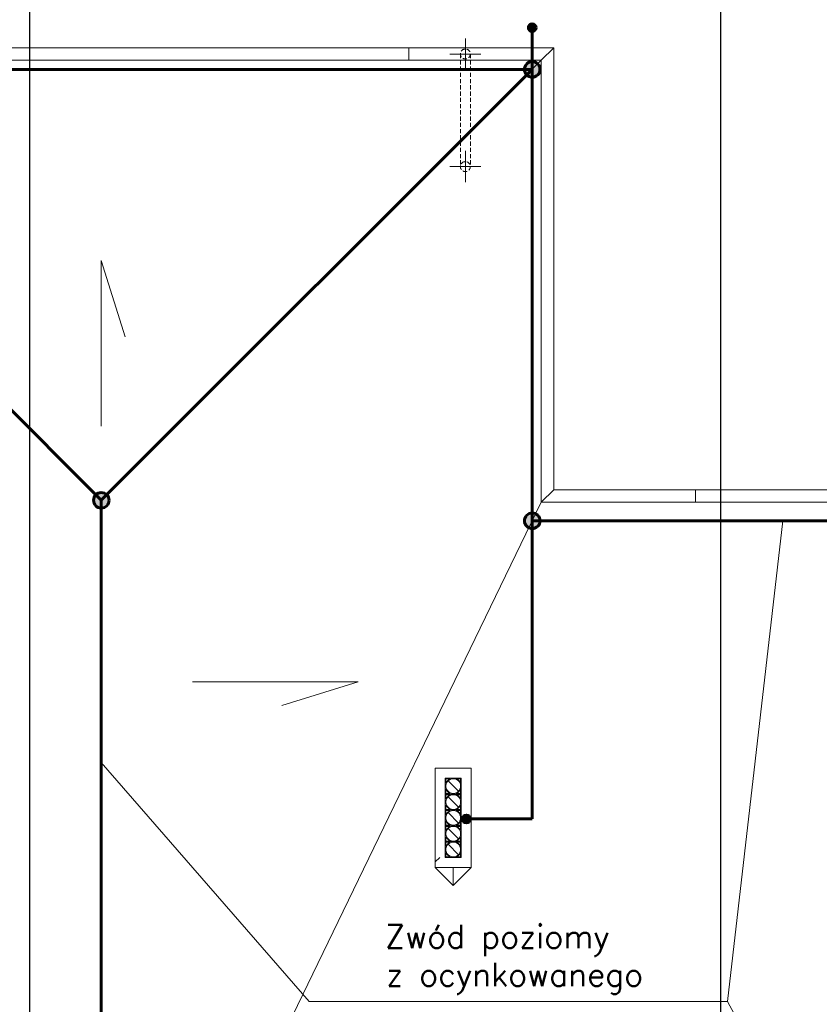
# Model space of a CAD drawing. Header units: millimetres. Extents: x -84458 to 77911, y -55868 to -29230.
# Tile 78 of 103: x 72146 to 73105, y -31725 to -30545. Entities that reach past the tile are written whole.
import ezdxf

# ---------------------------------------------------------------- set-up
doc = ezdxf.new("R2010")
doc.units = ezdxf.units.MM
doc.linetypes.add('Przerywana BARDZO DROBNA', pattern=[7.5, 5, -2.5])
for name, color, linetype, lineweight in [('CIENKA', 7, 'Continuous', 20), ('KONTUR_02', 7, 'Continuous', 20), ('obwód oświetlenia', 6, 'Continuous', 25), ('odgromówka', 1, 'Continuous', 60)]:
    doc.layers.add(name, color=color, linetype=linetype, lineweight=lineweight)
doc.styles.add('styl1', font='simplex.shx')

msp = doc.modelspace()

# ---------------------------------------------------------------- hatches: boundary and pattern name
at = {"layer": 'odgromówka'}
for points in [[(72756.4, -30554.3, 1), (72765.7, -30554.3, 1)], [(72761, -30613.6, 1), (72761, -30595, 1)], [(72244.3, -31130.3, 1), (72244.3, -31111.6, 1)], [(72761, -31154.9, 1), (72761, -31136.3, 1)], [(72686.7, -31503.1, 1), (72677.4, -31503.1, 1)]]:
    msp.add_hatch(color=256, dxfattribs=at).paths.add_polyline_path(points)

# ---------------------------------------------------------------- linework, layer by layer
at = {"layer": 'CIENKA', "linetype": 'Continuous'}
for p, q in [((72680.8, -30567.1), (72680.8, -30604.4)), ((72786.8, -30578.3), (71701.8, -30578.3)), ((72613.2, -30578.3), (72613.2, -30593.3)), ((72771.8, -30593.3), (72786.8, -30578.3)), ((72786.8, -31108.3), (72786.8, -30578.3)), ((72662.1, -30585.8), (72699.5, -30585.8)), ((72771.8, -30593.3), (71716.8, -30593.3)), ((71716.8, -30593.3), (72244.3, -31120.8)), ((72771.8, -30593.3), (72244.3, -31120.8)), ((72771.8, -31123.3), (72771.8, -30593.3)), ((72680.8, -30702.1), (72680.8, -30739.5)), ((72662.1, -30720.8), (72699.5, -30720.8)), ((72244.3, -30833.4), (72272.7, -30924.9)), ((72244.3, -31032), (72244.3, -30833.4)), ((72786.8, -31108.3), (72771.8, -31123.3)), ((73126.8, -31108.3), (72786.8, -31108.3)), ((72956.8, -31123.3), (72956.8, -31108.3)), ((72244.3, -31120.8), (72244.3, -31744.3)), ((72332.2, -32030.8), (72771.8, -31123.3)), ((73141.8, -31123.3), (72771.8, -31123.3)), ((72353.8, -31338.5), (72552.4, -31338.5)), ((72552.4, -31338.5), (72460.9, -31367)), ((72644.8, -31442.3), (72644.8, -31454.3)), ((72687.8, -31442.3), (72644.8, -31442.3)), ((72687.8, -31442.3), (72687.8, -31454.3)), ((72644.8, -31454.3), (72644.8, -31561.3)), ((72656.8, -31473.3), (72656.8, -31454.3)), ((72656.8, -31454.3), (72675.8, -31454.3)), ((72656.8, -31549.3), (72656.8, -31454.3)), ((72656.8, -31454.3), (72675.8, -31454.3)), ((72662.7, -31455), (72657.5, -31455)), ((72657.5, -31455), (72657.5, -31460.1)), ((72661.4, -31455.6), (72662.7, -31455)), ((72665.5, -31455), (72664, -31455.2)), ((72667.1, -31455), (72665.5, -31455)), ((72668.6, -31455.2), (72667.1, -31455)), ((72675.1, -31455), (72669.9, -31455)), ((72669.9, -31455), (72670.7, -31455.3)), ((72675.1, -31460.1), (72675.1, -31455)), ((72675.8, -31454.3), (72675.8, -31473.3)), ((72675.8, -31454.3), (72675.8, -31549.3)), ((72687.8, -31549.3), (72687.8, -31454.3)), ((72657.5, -31460.1), (72657.8, -31459.3)), ((72657.8, -31461.5), (72657.5, -31463)), ((72657.5, -31463), (72657.5, -31464.5)), ((72657.5, -31464.5), (72657.8, -31466.1)), ((72657.8, -31459.3), (72658.8, -31457.9)), ((72658.3, -31460), (72657.8, -31461.5)), ((72657.8, -31466.1), (72658.3, -31467.5)), ((72659.1, -31458.7), (72658.3, -31460)), ((72658.8, -31457.9), (72660, -31456.6)), ((72660.1, -31457.5), (72659.1, -31458.7)), ((72660, -31456.6), (72661.4, -31455.6)), ((72661.2, -31456.5), (72660.1, -31457.5)), ((72660.1, -31457.5), (72672.6, -31470)), ((72662.6, -31455.8), (72661.2, -31456.5)), ((72664, -31455.2), (72662.6, -31455.8)), ((72670, -31455.8), (72668.6, -31455.2)), ((72671.4, -31456.5), (72670, -31455.8)), ((72670.7, -31455.3), (72672.2, -31456.3)), ((72672.6, -31457.5), (72671.4, -31456.5)), ((72672.2, -31456.3), (72673.4, -31457.4)), ((72673.6, -31458.7), (72672.6, -31457.5)), ((72673.4, -31457.4), (72674.5, -31458.8)), ((72674.3, -31460), (72673.6, -31458.7)), ((72674.8, -31461.5), (72674.3, -31460)), ((72674.3, -31467.5), (72674.8, -31466.1)), ((72674.5, -31458.8), (72675.1, -31460.1)), ((72675.1, -31463), (72674.8, -31461.5)), ((72674.8, -31466.1), (72675.1, -31464.5)), ((72675.1, -31464.5), (72675.1, -31463)), ((72656.8, -31473.3), (72675.8, -31473.3)), ((72656.8, -31492.3), (72656.8, -31473.3)), ((72675.8, -31473.3), (72656.8, -31473.3)), ((72657.5, -31467.4), (72657.5, -31472.6)), ((72658.1, -31468.7), (72657.5, -31467.4)), ((72657.5, -31472.6), (72662.7, -31472.6)), ((72662.7, -31474), (72657.5, -31474)), ((72657.5, -31474), (72657.5, -31479.1)), ((72657.5, -31479.1), (72657.8, -31478.3)), ((72657.8, -31478.3), (72658.8, -31476.9)), ((72659.2, -31470.1), (72658.1, -31468.7)), ((72658.3, -31467.5), (72659.1, -31468.8)), ((72659.1, -31477.7), (72658.3, -31479)), ((72658.8, -31476.9), (72660, -31475.6)), ((72659.1, -31468.8), (72660.1, -31470)), ((72660.1, -31476.5), (72659.1, -31477.7)), ((72660.4, -31471.3), (72659.2, -31470.1)), ((72660, -31475.6), (72661.4, -31474.6)), ((72660.1, -31470), (72661.2, -31471)), ((72661.2, -31475.5), (72660.1, -31476.5)), ((72660.1, -31476.5), (72672.6, -31489)), ((72661.9, -31472.2), (72660.4, -31471.3)), ((72661.2, -31471), (72662.6, -31471.8)), ((72662.6, -31474.8), (72661.2, -31475.5)), ((72661.4, -31474.6), (72662.7, -31474)), ((72662.7, -31472.6), (72661.9, -31472.2)), ((72662.6, -31471.8), (72664, -31472.3)), ((72664, -31474.2), (72662.6, -31474.8)), ((72664, -31472.3), (72665.5, -31472.6)), ((72665.5, -31474), (72664, -31474.2)), ((72665.5, -31472.6), (72667.1, -31472.6)), ((72667.1, -31474), (72665.5, -31474)), ((72667.1, -31472.6), (72668.6, -31472.3)), ((72668.6, -31474.2), (72667.1, -31474)), ((72668.6, -31472.3), (72670, -31471.8)), ((72670, -31474.8), (72668.6, -31474.2)), ((72671.3, -31471.9), (72669.9, -31472.6)), ((72669.9, -31472.6), (72675.1, -31472.6)), ((72675.1, -31474), (72669.9, -31474)), ((72669.9, -31474), (72670.7, -31474.3)), ((72670, -31471.8), (72671.4, -31471)), ((72671.4, -31475.5), (72670, -31474.8)), ((72670.7, -31474.3), (72672.2, -31475.3)), ((72672.7, -31470.9), (72671.3, -31471.9)), ((72671.4, -31471), (72672.6, -31470)), ((72672.6, -31476.5), (72671.4, -31475.5)), ((72672.2, -31475.3), (72673.4, -31476.4)), ((72672.6, -31470), (72673.6, -31468.8)), ((72673.6, -31477.7), (72672.6, -31476.5)), ((72673.8, -31469.6), (72672.7, -31470.9)), ((72673.4, -31476.4), (72674.5, -31477.8)), ((72673.6, -31468.8), (72674.3, -31467.5)), ((72674.3, -31479), (72673.6, -31477.7)), ((72674.8, -31468.2), (72673.8, -31469.6)), ((72674.5, -31477.8), (72675.1, -31479.1)), ((72675.1, -31467.4), (72674.8, -31468.2)), ((72675.1, -31472.6), (72675.1, -31467.4)), ((72675.1, -31479.1), (72675.1, -31474)), ((72675.8, -31473.3), (72675.8, -31492.3)), ((72657.8, -31480.5), (72657.5, -31482)), ((72657.5, -31482), (72657.5, -31483.5)), ((72657.5, -31483.5), (72657.8, -31485.1)), ((72657.5, -31486.4), (72657.5, -31491.6)), ((72658.1, -31487.7), (72657.5, -31486.4)), ((72658.3, -31479), (72657.8, -31480.5)), ((72657.8, -31485.1), (72658.3, -31486.5)), ((72659.2, -31489.1), (72658.1, -31487.7)), ((72658.3, -31486.5), (72659.1, -31487.8)), ((72659.1, -31487.8), (72660.1, -31489)), ((72660.4, -31490.3), (72659.2, -31489.1)), ((72660.1, -31489), (72661.2, -31490)), ((72661.9, -31491.2), (72660.4, -31490.3)), ((72661.2, -31490), (72662.6, -31490.8)), ((72670, -31490.8), (72671.4, -31490)), ((72672.7, -31489.9), (72671.3, -31490.9)), ((72671.4, -31490), (72672.6, -31489)), ((72672.6, -31489), (72673.6, -31487.8)), ((72673.8, -31488.6), (72672.7, -31489.9)), ((72673.6, -31487.8), (72674.3, -31486.5)), ((72674.8, -31487.2), (72673.8, -31488.6)), ((72674.8, -31480.5), (72674.3, -31479)), ((72674.3, -31486.5), (72674.8, -31485.1)), ((72675.1, -31482), (72674.8, -31480.5)), ((72674.8, -31485.1), (72675.1, -31483.5)), ((72675.1, -31486.4), (72674.8, -31487.2)), ((72675.1, -31483.5), (72675.1, -31482)), ((72675.1, -31491.6), (72675.1, -31486.4)), ((72656.8, -31492.3), (72675.8, -31492.3)), ((72656.8, -31511.3), (72656.8, -31492.3)), ((72675.8, -31492.3), (72656.8, -31492.3)), ((72657.5, -31491.6), (72662.7, -31491.6)), ((72662.7, -31493), (72657.5, -31493)), ((72657.5, -31493), (72657.5, -31498.1)), ((72657.5, -31498.1), (72657.8, -31497.3)), ((72657.8, -31499.5), (72657.5, -31501)), ((72657.5, -31501), (72657.5, -31502.5)), ((72657.8, -31497.3), (72658.8, -31495.9)), ((72658.3, -31498), (72657.8, -31499.5)), ((72659.1, -31496.7), (72658.3, -31498)), ((72658.8, -31495.9), (72660, -31494.6)), ((72660.1, -31495.5), (72659.1, -31496.7)), ((72660, -31494.6), (72661.4, -31493.6)), ((72661.2, -31494.5), (72660.1, -31495.5)), ((72660.1, -31495.5), (72672.6, -31508)), ((72662.6, -31493.8), (72661.2, -31494.5)), ((72661.4, -31493.6), (72662.7, -31493)), ((72662.7, -31491.6), (72661.9, -31491.2)), ((72662.6, -31490.8), (72664, -31491.3)), ((72664, -31493.2), (72662.6, -31493.8)), ((72664, -31491.3), (72665.5, -31491.6)), ((72665.5, -31493), (72664, -31493.2)), ((72665.5, -31491.6), (72667.1, -31491.6)), ((72667.1, -31493), (72665.5, -31493)), ((72667.1, -31491.6), (72668.6, -31491.3)), ((72668.6, -31493.2), (72667.1, -31493)), ((72668.6, -31491.3), (72670, -31490.8)), ((72670, -31493.8), (72668.6, -31493.2)), ((72671.3, -31490.9), (72669.9, -31491.6)), ((72669.9, -31491.6), (72675.1, -31491.6)), ((72675.1, -31493), (72669.9, -31493)), ((72669.9, -31493), (72670.7, -31493.3)), ((72671.4, -31494.5), (72670, -31493.8)), ((72670.7, -31493.3), (72672.2, -31494.3)), ((72672.6, -31495.5), (72671.4, -31494.5)), ((72672.2, -31494.3), (72673.4, -31495.4)), ((72673.6, -31496.7), (72672.6, -31495.5)), ((72673.4, -31495.4), (72674.5, -31496.8)), ((72674.3, -31498), (72673.6, -31496.7)), ((72674.8, -31499.5), (72674.3, -31498)), ((72674.5, -31496.8), (72675.1, -31498.1)), ((72675.1, -31501), (72674.8, -31499.5)), ((72675.1, -31498.1), (72675.1, -31493)), ((72675.1, -31502.5), (72675.1, -31501)), ((72675.8, -31492.3), (72675.8, -31511.3)), ((72675.8, -31511.3), (72656.8, -31511.3)), ((72656.8, -31511.3), (72675.8, -31511.3)), ((72656.8, -31530.3), (72656.8, -31511.3)), ((72657.5, -31502.5), (72657.8, -31504.1)), ((72657.5, -31505.4), (72657.5, -31510.6)), ((72658.1, -31506.7), (72657.5, -31505.4)), ((72657.5, -31510.6), (72662.7, -31510.6)), ((72662.7, -31512), (72657.5, -31512)), ((72657.5, -31512), (72657.5, -31517.1)), ((72657.8, -31504.1), (72658.3, -31505.5)), ((72659.2, -31508.1), (72658.1, -31506.7)), ((72658.3, -31505.5), (72659.1, -31506.8)), ((72658.8, -31514.9), (72660, -31513.6)), ((72659.1, -31506.8), (72660.1, -31508)), ((72660.4, -31509.3), (72659.2, -31508.1)), ((72660, -31513.6), (72661.4, -31512.6)), ((72660.1, -31508), (72661.2, -31509)), ((72661.2, -31513.5), (72660.1, -31514.5)), ((72661.9, -31510.2), (72660.4, -31509.3)), ((72661.2, -31509), (72662.6, -31509.8)), ((72662.6, -31512.8), (72661.2, -31513.5)), ((72661.4, -31512.6), (72662.7, -31512)), ((72662.7, -31510.6), (72661.9, -31510.2)), ((72662.6, -31509.8), (72664, -31510.3)), ((72664, -31512.2), (72662.6, -31512.8)), ((72664, -31510.3), (72665.5, -31510.6)), ((72665.5, -31512), (72664, -31512.2)), ((72665.5, -31510.6), (72667.1, -31510.6)), ((72667.1, -31512), (72665.5, -31512)), ((72667.1, -31510.6), (72668.6, -31510.3)), ((72668.6, -31512.2), (72667.1, -31512)), ((72668.6, -31510.3), (72670, -31509.8)), ((72670, -31512.8), (72668.6, -31512.2)), ((72671.3, -31509.9), (72669.9, -31510.6)), ((72669.9, -31510.6), (72675.1, -31510.6)), ((72675.1, -31512), (72669.9, -31512)), ((72669.9, -31512), (72670.7, -31512.3)), ((72670, -31509.8), (72671.4, -31509)), ((72671.4, -31513.5), (72670, -31512.8)), ((72670.7, -31512.3), (72672.2, -31513.3)), ((72672.7, -31508.9), (72671.3, -31509.9)), ((72671.4, -31509), (72672.6, -31508)), ((72672.6, -31514.5), (72671.4, -31513.5)), ((72672.2, -31513.3), (72673.4, -31514.4)), ((72672.6, -31508), (72673.6, -31506.8)), ((72673.8, -31507.6), (72672.7, -31508.9)), ((72673.6, -31506.8), (72674.3, -31505.5)), ((72674.8, -31506.2), (72673.8, -31507.6)), ((72674.3, -31505.5), (72674.8, -31504.1)), ((72674.8, -31504.1), (72675.1, -31502.5)), ((72675.1, -31505.4), (72674.8, -31506.2)), ((72675.1, -31510.6), (72675.1, -31505.4)), ((72675.1, -31517.1), (72675.1, -31512)), ((72675.8, -31511.3), (72675.8, -31530.3)), ((72657.5, -31517.1), (72657.8, -31516.3)), ((72657.8, -31518.5), (72657.5, -31520)), ((72657.5, -31520), (72657.5, -31521.5)), ((72657.5, -31521.5), (72657.8, -31523.1)), ((72657.5, -31524.4), (72657.5, -31529.6)), ((72658.1, -31525.7), (72657.5, -31524.4)), ((72657.8, -31516.3), (72658.8, -31514.9)), ((72658.3, -31517), (72657.8, -31518.5)), ((72657.8, -31523.1), (72658.3, -31524.5)), ((72659.2, -31527.1), (72658.1, -31525.7)), ((72659.1, -31515.7), (72658.3, -31517)), ((72658.3, -31524.5), (72659.1, -31525.8)), ((72660.1, -31514.5), (72659.1, -31515.7)), ((72659.1, -31525.8), (72660.1, -31527)), ((72660.1, -31514.5), (72672.6, -31527)), ((72673.6, -31515.7), (72672.6, -31514.5)), ((72672.6, -31527), (72673.6, -31525.8)), ((72673.4, -31514.4), (72674.5, -31515.8)), ((72674.3, -31517), (72673.6, -31515.7)), ((72673.6, -31525.8), (72674.3, -31524.5)), ((72674.8, -31525.2), (72673.8, -31526.6)), ((72674.8, -31518.5), (72674.3, -31517)), ((72674.3, -31524.5), (72674.8, -31523.1)), ((72674.5, -31515.8), (72675.1, -31517.1)), ((72675.1, -31520), (72674.8, -31518.5)), ((72674.8, -31523.1), (72675.1, -31521.5)), ((72675.1, -31524.4), (72674.8, -31525.2)), ((72675.1, -31521.5), (72675.1, -31520)), ((72675.1, -31529.6), (72675.1, -31524.4)), ((72656.8, -31530.3), (72656.8, -31549.3)), ((72675.8, -31530.3), (72656.8, -31530.3)), ((72675.8, -31530.3), (72656.8, -31530.3)), ((72657.5, -31529.6), (72662.7, -31529.6)), ((72657.5, -31531), (72662.7, -31531)), ((72657.5, -31536.1), (72657.5, -31531)), ((72658.2, -31534.8), (72657.5, -31536.1)), ((72657.5, -31539), (72657.8, -31537.5)), ((72657.8, -31537.5), (72658.3, -31536)), ((72659.2, -31533.4), (72658.2, -31534.8)), ((72658.3, -31536), (72659.1, -31534.7)), ((72659.1, -31534.7), (72660.1, -31533.5)), ((72660.4, -31528.3), (72659.2, -31527.1)), ((72660.5, -31532.2), (72659.2, -31533.4)), ((72660.1, -31527), (72661.2, -31528)), ((72660.1, -31533.5), (72661.2, -31532.5)), ((72660.1, -31533.5), (72672.6, -31546)), ((72661.9, -31529.2), (72660.4, -31528.3)), ((72661.9, -31531.3), (72660.5, -31532.2)), ((72661.2, -31528), (72662.6, -31528.8)), ((72661.2, -31532.5), (72662.6, -31531.8)), ((72662.7, -31529.6), (72661.9, -31529.2)), ((72662.7, -31531), (72661.9, -31531.3)), ((72662.6, -31528.8), (72664, -31529.3)), ((72662.6, -31531.8), (72664, -31531.2)), ((72664, -31529.3), (72665.5, -31529.6)), ((72664, -31531.2), (72665.5, -31531)), ((72665.5, -31529.6), (72667.1, -31529.6)), ((72665.5, -31531), (72667.1, -31531)), ((72667.1, -31529.6), (72668.6, -31529.3)), ((72667.1, -31531), (72668.6, -31531.2)), ((72668.6, -31529.3), (72670, -31528.8)), ((72668.6, -31531.2), (72670, -31531.8)), ((72671.3, -31528.9), (72669.9, -31529.6)), ((72669.9, -31529.6), (72675.1, -31529.6)), ((72671.3, -31531.6), (72669.9, -31531)), ((72669.9, -31531), (72675.1, -31531)), ((72670, -31528.8), (72671.4, -31528)), ((72670, -31531.8), (72671.4, -31532.5)), ((72672.7, -31527.9), (72671.3, -31528.9)), ((72672.7, -31532.6), (72671.3, -31531.6)), ((72671.4, -31528), (72672.6, -31527)), ((72671.4, -31532.5), (72672.6, -31533.5)), ((72672.6, -31533.5), (72673.6, -31534.7)), ((72673.8, -31526.6), (72672.7, -31527.9)), ((72673.8, -31533.9), (72672.7, -31532.6)), ((72673.6, -31534.7), (72674.3, -31536)), ((72674.8, -31535.3), (72673.8, -31533.9)), ((72674.3, -31536), (72674.8, -31537.5)), ((72675.1, -31536.1), (72674.8, -31535.3)), ((72674.8, -31537.5), (72675.1, -31539)), ((72675.1, -31531), (72675.1, -31536.1)), ((72675.8, -31549.3), (72675.8, -31530.3)), ((72644.8, -31554.7), (72650.2, -31549.3)), ((72656.8, -31549.3), (72675.8, -31549.3)), ((72675.8, -31549.3), (72656.8, -31549.3)), ((72657.5, -31540.5), (72657.5, -31539)), ((72657.8, -31542.1), (72657.5, -31540.5)), ((72657.5, -31548.6), (72657.5, -31543.4)), ((72657.5, -31543.4), (72657.9, -31544.2)), ((72662.7, -31548.6), (72657.5, -31548.6)), ((72658.3, -31543.5), (72657.8, -31542.1)), ((72657.9, -31544.2), (72658.8, -31545.6)), ((72659.1, -31544.8), (72658.3, -31543.5)), ((72658.8, -31545.6), (72660, -31546.9)), ((72660.1, -31546), (72659.1, -31544.8)), ((72660, -31546.9), (72661.4, -31547.9)), ((72661.2, -31547), (72660.1, -31546)), ((72662.6, -31547.8), (72661.2, -31547)), ((72661.4, -31547.9), (72662.7, -31548.6)), ((72664, -31548.3), (72662.6, -31547.8)), ((72665.5, -31548.6), (72664, -31548.3)), ((72667.1, -31548.6), (72665.5, -31548.6)), ((72668.6, -31548.3), (72667.1, -31548.6)), ((72670, -31547.8), (72668.6, -31548.3)), ((72669.9, -31548.6), (72670.7, -31548.2)), ((72675.1, -31548.6), (72669.9, -31548.6)), ((72671.4, -31547), (72670, -31547.8)), ((72670.7, -31548.2), (72672.2, -31547.3)), ((72672.6, -31546), (72671.4, -31547)), ((72672.2, -31547.3), (72673.4, -31546.1)), ((72673.6, -31544.8), (72672.6, -31546)), ((72673.4, -31546.1), (72674.5, -31544.7)), ((72674.3, -31543.5), (72673.6, -31544.8)), ((72674.8, -31542.1), (72674.3, -31543.5)), ((72674.5, -31544.7), (72675.1, -31543.4)), ((72675.1, -31540.5), (72674.8, -31542.1)), ((72675.1, -31539), (72675.1, -31540.5)), ((72675.1, -31543.4), (72675.1, -31548.6)), ((72687.8, -31561.3), (72687.8, -31549.3)), ((72644.8, -31561.3), (72666.3, -31582.8)), ((72644.8, -31561.3), (72656.8, -31561.3)), ((72656.8, -31561.3), (72687.8, -31561.3)), ((72666.3, -31582.8), (72666.3, -31561.3)), ((72687.8, -31561.3), (72666.3, -31582.8))]:
    msp.add_line(p, q, dxfattribs=at)
at = {"layer": 'CIENKA', "linetype": 'Przerywana BARDZO DROBNA'}
for p, q in [((72674.8, -30585.8), (72674.8, -30720.8)), ((72686.8, -30585.8), (72686.8, -30720.8))]:
    msp.add_line(p, q, dxfattribs=at)
at = {"layer": 'CIENKA'}
for p, q in [((72995.2, -31722.2), (73061.6, -31145.6)), ((72493.5, -31722.2), (72244.3, -31435.5)), ((72995.2, -31722.2), (73165.3, -32030.8))]:
    msp.add_line(p, q, dxfattribs=at)
at = {"layer": 'CIENKA', "linetype": 'Przerywana BARDZO DROBNA'}
for centre in [(72680.8, -30585.8), (72680.8, -30720.8)]:
    msp.add_circle(centre, 6, dxfattribs=at)
at = {"layer": 'Defpoints'}
for p, q in [((72158, -30069.9), (72158, -34046)), ((72986.8, -30069.9), (72986.8, -34046))]:
    msp.add_line(p, q, dxfattribs=at)
at = {"layer": 'KONTUR_02'}
msp.add_line((72493.5, -31722.2), (72995.2, -31722.2), dxfattribs=at)
at = {"layer": 'odgromówka'}
for p, q in [((72761, -30604.3), (72761, -30554.3)), ((71728.4, -30604.3), (72761, -30604.3)), ((71728.4, -30604.3), (72244.3, -31120.8)), ((72244.3, -31120.8), (72761, -30604.3)), ((72761, -30604.3), (72761, -31145.4)), ((72244.3, -31120.8), (72244.3, -31750.2)), ((72761, -31145.6), (73153.6, -31145.6)), ((72761, -31145.6), (72761, -31503.1)), ((72682, -31503.1), (72761, -31503.1))]:
    msp.add_line(p, q, dxfattribs=at)
for centre, radius in [((72761, -30554.3), 4.65), ((72761, -30604.3), 9.31), ((72244.3, -31121), 9.31), ((72761, -31145.6), 9.31), ((72682, -31503.1), 4.65)]:
    msp.add_circle(centre, radius, dxfattribs=at)

# ---------------------------------------------------------------- texts
at = {"layer": 'obwód oświetlenia', "style": 'styl1'}
for s, p in [('Zwód poziomy ', (72584.7, -31658.2)), ('z ocynkowanego', (72585.7, -31703.8))]:
    msp.add_text(s, height=28, dxfattribs=at).set_placement(p)

doc.saveas('drawing.dxf')
